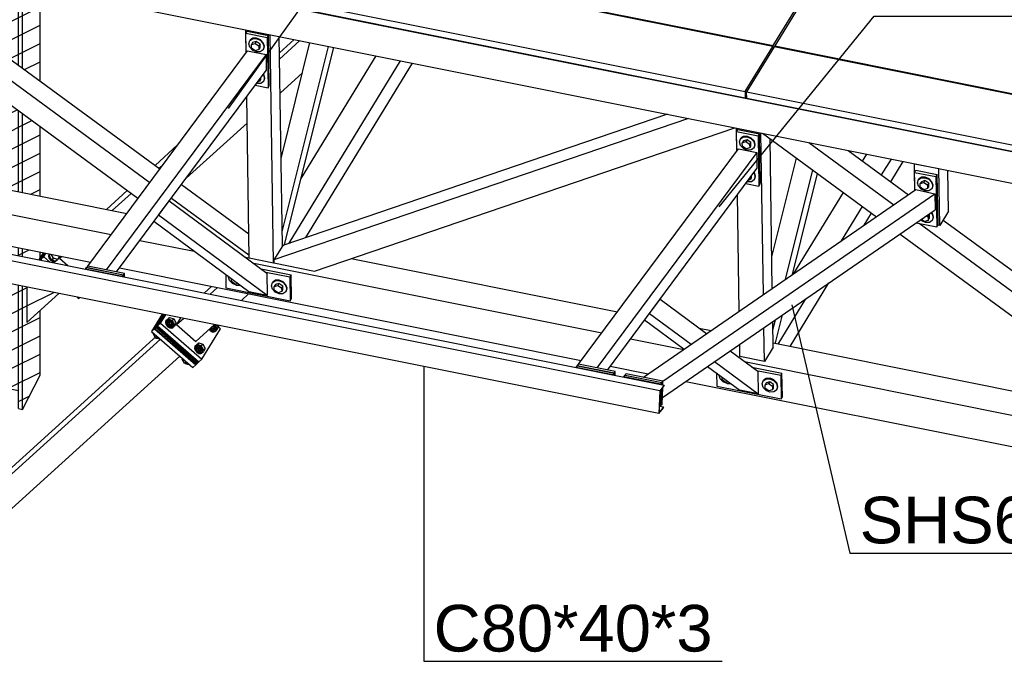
# Model space of a CAD drawing. Header units: millimetres. Extents: x 1838 to 190192, y -28 to 11710.
# Tile 44 of 80: x 59334 to 62358, y 543 to 2513. Entities that reach past the tile are written whole.
import ezdxf

# ---------------------------------------------------------------- set-up
doc = ezdxf.new("R2010")
doc.units = ezdxf.units.MM
doc.styles.add('Arial', font='ARIAL.TTF', dxfattribs={"height": 0.2})
pattern_1 = [(26.565, (59397.194, 2608.873), (-56.1266, 28.0633), [])]
pattern_2 = [(26.565, (59358.875, 1691.994), (-56.127, 28.063), [])]

# ---------------------------------------------------------------- blocks, each defined once
blk = doc.blocks.new('Part-19037 - 18971')
at = {"color": 7}
for p, q in [((60144.2, 2731.8), (60059.7, 2593.5)), ((61647, 2430.9), (60144.2, 2731.8)), ((60059.7, 2593.5), (61562.5, 2292.6)), ((60060, 2573.3), (60059.7, 2593.5)), ((61562.8, 2272.4), (60060, 2573.3)), ((61562.5, 2292.6), (61647, 2430.9)), ((61647, 2430.9), (61647.2, 2423.3)), ((61562.5, 2292.6), (61562.8, 2272.4)), ((61562.8, 2272.4), (61567, 2279.1))]:
    blk.add_line(p, q, dxfattribs=at)
blk = doc.blocks.new('Part-18973 - 18971')
at = {"color": 7}
for p, q in [((58920.1, 2801.5), (62770.6, 2030.5)), ((58921.6, 2704.1), (62944.1, 1898.7))]:
    blk.add_line(p, q, dxfattribs=at)
blk = doc.blocks.new('Part-20268 - 18971')
at = {"color": 7}
for p, q in [((62082.4, 2044.6), (62086.5, 2051.3)), ((62083.2, 1989.5), (62082.4, 2044.6)), ((62082.4, 2044.6), (62148.3, 2031.4)), ((62086.5, 2051.3), (62152.3, 2038.1)), ((62152.3, 2038.1), (62148.3, 2031.4)), ((62148.3, 2031.4), (62150.6, 1877.3)), ((62154.6, 1883.9), (62152.3, 2038.1)), ((62087.9, 1889.8), (62150.6, 1877.3)), ((62150.6, 1877.3), (62154.6, 1883.9))]:
    blk.add_line(p, q, dxfattribs=at)
blk = doc.blocks.new('Part-18975 - 18971')
h = blk.add_hatch()
h.set_pattern_fill('', color=96, scale=50, style=0, pattern_type=0)
h.set_pattern_definition(pattern_1)
h.paths.add_polyline_path([(59397.2, 2324.9), (59397.2, 2608.9), (59343.1, 2619.7), (59330.9, 2622.2), (59230.5, 2642.3), (59204.8, 2647.4), (59192.5, 2649.9), (59192.5, 2474.9), (59204.8, 2465.9), (59230.5, 2447.1), (59233.2, 2445.1), (59258.8, 2426.3), (59343.1, 2364.5)])
h = blk.add_hatch()
h.set_pattern_fill('', color=96, scale=50, style=0, pattern_type=0)
h.set_pattern_definition(pattern_1)
h.paths.add_polyline_path([(59397.2, 1971.4), (59397.2, 2185.1), (59356.6, 2214.9), (59343.1, 2224.8), (59330.9, 2233.7), (59230.5, 2307.3), (59204.8, 2326.2), (59192.5, 2335.1), (59192.5, 2012.4), (59204.8, 2009.9), (59230.5, 2004.8), (59356.6, 1979.5)])
h = blk.add_hatch()
h.set_pattern_fill('', color=96, scale=50, style=0, pattern_type=0)
h.set_pattern_definition(pattern_1)
h.paths.add_polyline_path([(59394, 1775.9), (59397.2, 1781.1), (59397.2, 1799.8), (59343.1, 1810.6), (59330.9, 1813.1), (59258.8, 1827.5), (59233.2, 1832.6), (59230.5, 1833.2), (59204.8, 1838.3), (59192.5, 1840.8), (59192.5, 1816.3), (59204.8, 1813.8), (59230.5, 1808.7), (59233.2, 1808.1), (59258.8, 1803), (59343.1, 1786.1)])
h = blk.add_hatch()
h.set_pattern_fill('', color=96, scale=50, style=0, pattern_type=0)
h.set_pattern_definition(pattern_1)
h.paths.add_polyline_path([(59343.1, 1316.7), (59397.2, 1422.3), (59397.2, 1620.6), (59356.6, 1583.9), (59356.6, 1690), (59358, 1692.2), (59356.6, 1692.5), (59258.8, 1712), (59253.5, 1713.1), (59230.5, 1717.7), (59204.8, 1722.9), (59192.5, 1725.3), (59192.5, 1666.9), (59204.8, 1647.5), (59230.5, 1606.7), (59310.2, 1480.4), (59310.2, 1379.2), (59330.9, 1374.9), (59330.9, 1319.3)])
h = blk.add_hatch()
h.set_pattern_fill('', color=96, scale=50, style=0, pattern_type=0)
h.set_pattern_definition(pattern_1)
h.paths.add_polyline_path([(59204.8, 1345.9), (59222.6, 1380.7), (59204.8, 1409), (59192.5, 1428.4), (59192.5, 1348.5)])
at = {"color": 96}
for p, q in [((59192.5, 2474.9), (59192.5, 2649.9)), ((59204.8, 2465.9), (59204.8, 2647.4)), ((59230.5, 2447.1), (59230.5, 2642.3)), ((59330.9, 2373.5), (59330.9, 2622.2)), ((59343.1, 2364.5), (59343.1, 2619.7)), ((59397.2, 2324.9), (59397.2, 2608.9)), ((59192.5, 2012.4), (59192.5, 2335.1)), ((59204.8, 2009.9), (59204.8, 2326.2)), ((59230.5, 2004.8), (59230.5, 2307.3)), ((59330.9, 1984.7), (59330.9, 2233.7)), ((59343.1, 1982.2), (59343.1, 2224.8)), ((59397.2, 1971.4), (59397.2, 2185.1)), ((59192.5, 1816.3), (59192.5, 1840.8)), ((59204.8, 1813.8), (59204.8, 1838.3)), ((59230.5, 1808.7), (59230.5, 1833.2)), ((59330.9, 1788.6), (59330.9, 1813.1)), ((59343.1, 1786.1), (59343.1, 1810.6)), ((59397.2, 1781.1), (59397.2, 1799.8)), ((59192.5, 1666.9), (59192.5, 1725.3)), ((59204.8, 1647.5), (59204.8, 1722.9)), ((59230.5, 1606.7), (59230.5, 1717.7)), ((59330.9, 1319.3), (59330.9, 1697.6)), ((59343.1, 1316.7), (59343.1, 1695.2)), ((59397.2, 1422.3), (59397.2, 1620.6)), ((59192.5, 1348.5), (59192.5, 1428.4)), ((59343.1, 1316.7), (59397.2, 1422.3)), ((59204.8, 1345.9), (59204.8, 1409)), ((59204.8, 1345.9), (59222.6, 1380.7)), ((59310.2, 1379.2), (59330.9, 1374.9)), ((59192.5, 1348.5), (59204.8, 1345.9)), ((59330.9, 1319.3), (59343.1, 1316.7))]:
    blk.add_line(p, q, dxfattribs=at)
blk = doc.blocks.new('Part-19042 - 18971')
at = {"color": 7}
for p, q in [((60198.8, 2025.8), (60428.9, 2402.3)), ((60161.7, 1826.9), (60504.2, 2387.2)), ((60213.1, 1844.4), (60540.4, 2380))]:
    blk.add_line(p, q, dxfattribs=at)
blk = doc.blocks.new('Part-19655 - 18971')
at = {"color": 7}
for p, q in [((60484, 3287.8), (60145.9, 2734.6)), ((61986.8, 2986.9), (60484, 3287.8)), ((61648.7, 2433.7), (61986.8, 2986.9)), ((61986.8, 2986.9), (61986.9, 2979.3)), ((60145.9, 2734.6), (61648.7, 2433.7)), ((60145.9, 2731.5), (60145.9, 2734.6)), ((61648.8, 2426.1), (61648.7, 2433.7))]:
    blk.add_line(p, q, dxfattribs=at)
blk = doc.blocks.new('Part-55532 - 18971')
at = {"color": 7}
for p, q in [((61300, 1373.5), (56500.7, 2334.4)), ((56514.1, 2352.6), (61313.5, 1391.6)), ((61297.7, 1303.8), (56498.4, 2264.7)), ((61313.5, 1391.6), (61300, 1373.5)), ((61313.4, 1389), (61313.5, 1391.6)), ((61300, 1373.5), (61297.7, 1303.8)), ((61298.8, 1307.8), (61300.9, 1372.2)), ((61300.9, 1372.2), (61313.4, 1389)), ((61297.7, 1303.8), (61311.2, 1321.9)), ((61311.3, 1324.6), (61298.8, 1307.8)), ((61299.4, 1326.9), (61311.3, 1324.6)), ((61311.2, 1321.9), (61311.3, 1324.6))]:
    blk.add_line(p, q, dxfattribs=at)
blk = doc.blocks.new('Part-19049 - 18971')
at = {"color": 7}
for p, q in [((61923, 2079.3), (61936, 2100.5)), ((61981.4, 2036.5), (62011.3, 2085.5)), ((62009.4, 2016), (62047.5, 2078.2)), ((61711.9, 1733.9), (61864, 1982.7)), ((61857.8, 1834.3), (61922.4, 1940)), ((61927.9, 1882.6), (61950.4, 1919.4)), ((61700.4, 1510.2), (61819.3, 1704.9)), ((61664.2, 1517.5), (61749.2, 1656.6))]:
    blk.add_line(p, q, dxfattribs=at)
blk = doc.blocks.new('Part-55543 - 18971')
at = {"color": 7}
for p, q in [((61193.4, 1421.7), (61196.8, 1426.2)), ((61193.4, 1420.9), (61193.4, 1421.7)), ((61193.4, 1421.7), (61306.4, 1399.1)), ((61309.7, 1403.6), (61196.8, 1426.2)), ((61306.2, 1393.1), (61306.4, 1399.1)), ((61306.4, 1399.1), (61309.7, 1403.6)), ((61309.4, 1392.4), (61309.7, 1403.6)), ((61304.1, 1329.4), (61305.7, 1378.7)), ((61307.5, 1333.9), (61309.1, 1383.2)), ((61307.5, 1333.9), (61304.1, 1329.4)), ((61304.1, 1329.4), (61303.8, 1329.5))]:
    blk.add_line(p, q, dxfattribs=at)
blk = doc.blocks.new('Part-20195 - 18971')
at = {"color": 7}
for p, q in [((59543.4, 1757), (60034.4, 2418.2)), ((60090.9, 2406.9), (59599.8, 1745.7)), ((60034.4, 2418.2), (60090.9, 2406.9)), ((60090.9, 2406.9), (60091.6, 2357.8)), ((59632.2, 1739.3), (60091.6, 2357.8)), ((59599.8, 1745.7), (59543.4, 1757))]:
    blk.add_line(p, q, dxfattribs=at)
blk = doc.blocks.new('Bolt-20212 - 18971')
at = {"color": 7}
for p, q in [((61544.8, 2138), (61547.8, 2147.5)), ((61547.8, 2147.5), (61556.3, 2153.2)), ((61547.8, 2147.5), (61548.9, 2149.1)), ((61557.4, 2154.8), (61548.9, 2149.1)), ((61556.3, 2153.2), (61568.1, 2153.6)), ((61569.1, 2155.2), (61557.4, 2154.8)), ((61568.1, 2153.6), (61579.9, 2148.5)), ((61580.9, 2150.1), (61569.1, 2155.2)), ((61579.9, 2148.5), (61588.6, 2139.3)), ((61589.6, 2141), (61580.9, 2150.1)), ((61548.1, 2127.2), (61544.8, 2138)), ((61556.9, 2118.1), (61548.1, 2127.2)), ((61557, 2141.1), (61553.6, 2135.6)), ((61553.6, 2135.6), (61564.8, 2139)), ((61553.8, 2124.4), (61553.6, 2135.6)), ((61565.2, 2116.5), (61553.8, 2124.4)), ((61568.7, 2113), (61556.9, 2118.1)), ((61568.2, 2144.5), (61557, 2141.1)), ((61568.2, 2144.5), (61564.8, 2139)), ((61564.8, 2139), (61576.2, 2131.1)), ((61576.4, 2119.8), (61565.2, 2116.5)), ((61579.6, 2136.6), (61568.2, 2144.5)), ((61579.6, 2136.6), (61576.2, 2131.1)), ((61576.2, 2131.1), (61576.4, 2119.8)), ((61576.4, 2119.8), (61579.7, 2125.4)), ((61579.7, 2125.4), (61579.6, 2136.6)), ((61588.9, 2119), (61580.4, 2113.3)), ((61588.6, 2139.3), (61591.9, 2128.6)), ((61591.9, 2128.6), (61588.9, 2119)), ((61588.9, 2119), (61589.9, 2120.7)), ((61592.9, 2130.2), (61589.6, 2141)), ((61589.9, 2120.7), (61592.9, 2130.2)), ((61580.4, 2113.3), (61568.7, 2113)), ((61577.8, 2022.5), (61577.7, 2027.8)), ((61581.2, 2028), (61577.8, 2022.5)), ((61581.1, 2032.4), (61581.2, 2028)), ((61589, 2043), (61590, 2042)), ((61590, 2042), (61593.3, 2031.2)), ((61591, 2043.6), (61590.1, 2044.6)), ((61593.3, 2031.2), (61590.3, 2021.7)), ((61594.3, 2032.8), (61591, 2043.6)), ((61591.3, 2023.3), (61594.3, 2032.8)), ((61569, 2016.1), (61570.1, 2015.6)), ((61581.8, 2016), (61570.1, 2015.6)), ((61572.6, 2020.9), (61577.8, 2022.5)), ((61590.3, 2021.7), (61581.8, 2016)), ((61590.3, 2021.7), (61591.3, 2023.3))]:
    blk.add_line(p, q, dxfattribs=at)
blk = doc.blocks.new('Part-19104 - 18971')
at = {"color": 7}
for p, q in [((60029.6, 2411.7), (60028.6, 2482.5)), ((60114.2, 1765.7), (60103.9, 2467.4)), ((60141.1, 1818.7), (60131.7, 2461.8)), ((60038.9, 1780.8), (60031.6, 2277.1)), ((60114.2, 1765.7), (60038.9, 1780.8)), ((60115.1, 1767.2), (60114.2, 1765.7))]:
    blk.add_line(p, q, dxfattribs=at)
blk = doc.blocks.new('Part-19105 - 18971')
at = {"color": 7}
for p, q in [((61536.7, 2110), (61535.7, 2180.7)), ((61618.3, 1669.4), (61611, 2165.6)), ((61645.7, 1688.3), (61638.9, 2147.7)), ((61544, 1618.2), (61538.7, 1975.3)), ((61648.4, 1508.2), (61647.2, 1586.4)), ((61621.3, 1464), (61619.8, 1567.5)), ((61546, 1479.1), (61545.5, 1516.3)), ((61648.4, 1508.2), (61621.3, 1464)), ((61621.3, 1464), (61546, 1479.1))]:
    blk.add_line(p, q, dxfattribs=at)
blk = doc.blocks.new('Bolt-19252 - 18971')
at = {"color": 7}
for p, q in [((59424, 1792.4), (59423, 1787)), ((59423, 1787), (59425.2, 1780.4)), ((59424, 1792.4), (59425.8, 1794.1)), ((59424.8, 1789.2), (59427.5, 1793.7)), ((59424.8, 1789.2), (59429.3, 1793.4)), ((59432.2, 1776.1), (59424.8, 1789.2)), ((59425.5, 1790.4), (59426.2, 1794)), ((59427.5, 1782.4), (59425.8, 1787.4)), ((59438, 1781.3), (59431.4, 1793)), ((59455.9, 1785.5), (59450.7, 1776.8)), ((59454.3, 1788.4), (59455.9, 1785.5)), ((59425.2, 1780.4), (59430.1, 1774.4)), ((59431.2, 1778), (59427.5, 1782.4)), ((59430.1, 1774.4), (59436.4, 1770.6)), ((59432.2, 1776.1), (59438, 1781.3)), ((59432.2, 1776.1), (59444.9, 1771.6)), ((59438.7, 1772.7), (59434, 1775.5)), ((59436.4, 1770.6), (59442.3, 1770.1)), ((59450.7, 1776.8), (59438, 1781.3)), ((59443.1, 1772.3), (59438.7, 1772.7)), ((59442.3, 1770.1), (59444.7, 1771.7)), ((59444.9, 1771.6), (59450.7, 1776.8)), ((59446.1, 1772.7), (59446.4, 1772.9)), ((59446.4, 1772.9), (59448.7, 1775)), ((59448.7, 1775), (59448.4, 1774.8)), ((59448.7, 1775.1), (59448.7, 1775))]:
    blk.add_line(p, q, dxfattribs=at)
blk = doc.blocks.new('Part-19123 - 18971')
at = {"color": 7}
for p, q in [((61644.3, 1785.2), (61719.8, 2088.4)), ((61686.4, 1716.3), (61770, 2051.7)), ((61707.6, 1730.9), (61784.8, 2040.8)), ((61655.3, 1521.1), (61676.6, 1606.6)), ((61647.6, 1560.6), (61655.4, 1592)), ((61654.3, 1519.5), (61655.3, 1521.1))]:
    blk.add_line(p, q, dxfattribs=at)
blk = doc.blocks.new('Part-19139 - 18971')
at = {"color": 7}
for p, q in [((60137.2, 2086.9), (60225.9, 2442.9)), ((60140.5, 1862.4), (60282.4, 2431.6)), ((60148.2, 1822.9), (60299.1, 2428.3)), ((60147.8, 1822.1), (60148.2, 1822.9))]:
    blk.add_line(p, q, dxfattribs=at)
blk = doc.blocks.new('Part-19783 - 18971')
at = {"color": 7}
for p, q in [((59778, 1608.1), (59754.9, 1570.3)), ((59757.8, 1572.9), (59779.1, 1607.8)), ((59754.9, 1570.3), (59757.8, 1572.9)), ((59757.8, 1572.9), (59884.6, 1462.3)), ((59754.9, 1570.3), (59881.7, 1459.7)), ((59884.6, 1462.3), (59881.7, 1459.7))]:
    blk.add_line(p, q, dxfattribs=at)
blk = doc.blocks.new('Part-55538 - 18971')
at = {"color": 7}
for p, q in [((61047.1, 1450.7), (61050.5, 1455.3)), ((61163.4, 1432.7), (61050.5, 1455.3)), ((61047.1, 1450.2), (61047.1, 1450.7)), ((61047.1, 1450.7), (61160, 1428.1)), ((61159.8, 1422.4), (61160, 1428.1)), ((61160, 1428.1), (61163.4, 1432.7)), ((61163, 1421.7), (61163.4, 1432.7))]:
    blk.add_line(p, q, dxfattribs=at)
blk = doc.blocks.new('Part-19245 - 18971')
h = blk.add_hatch()
h.set_pattern_fill('', color=96, scale=50, style=0, pattern_type=0)
h.set_pattern_definition(pattern_2)
h.paths.add_polyline_path([(59356.6, 1690), (59358.9, 1692), (59358, 1692.2)])
h = blk.add_hatch()
h.set_pattern_fill('', color=96, scale=50, style=0, pattern_type=0)
h.set_pattern_definition(pattern_2)
h.paths.add_polyline_path([(59356.6, 1583.9), (59454.8, 1672.8), (59358.9, 1692), (59356.6, 1690)])
at = {"color": 96}
for p, q in [((59358, 1692.2), (59356.6, 1690)), ((59356.6, 1690), (59358.9, 1692)), ((59356.6, 1690), (59356.6, 1583.9)), ((59356.6, 1583.9), (59454.8, 1672.8))]:
    blk.add_line(p, q, dxfattribs=at)
blk = doc.blocks.new('Part-19246 - 18971')
at = {"color": 7}
for p, q in [((60132.4, 2412.1), (60177.3, 2452.7)), ((60132.7, 2392.6), (60195.1, 2449.1)), ((60134.2, 2287.9), (60202.7, 2349.9)), ((59845.5, 2026.4), (60032.8, 2196.1)), ((59750.3, 2066.1), (59819.5, 2128.8)), ((59762.4, 2057.3), (59774.6, 2068.4)), ((59600.6, 1930.6), (59665, 1988.9)), ((59618.5, 1927.1), (59677, 1980)), ((59460.7, 1787.1), (59456.9, 1780.7)), ((59456.9, 1780.7), (59463.3, 1786.6)), ((59456.9, 1780.7), (59482.7, 1758.2))]:
    blk.add_line(p, q, dxfattribs=at)
blk = doc.blocks.new('Part-19250 - 18971')
at = {"color": 7}
for p, q in [((59411.2, 1797), (59398.9, 1776.8)), ((59398.9, 1776.8), (59408.1, 1785.1)), ((59408.1, 1785.1), (59414.9, 1796.2)), ((59408.1, 1785.1), (59425.9, 1769.5)), ((59398.9, 1776.8), (59401.6, 1774.4))]:
    blk.add_line(p, q, dxfattribs=at)
blk = doc.blocks.new('Part-19251 - 18971')
at = {"color": 7}
for p, q in [((59394, 1775.9), (59407.4, 1797.8)), ((59398.3, 1776.3), (59411, 1797)), ((59397.2, 1775.3), (59398.3, 1776.3)), ((59398.3, 1776.3), (59400.1, 1774.7)), ((59511.1, 1661.5), (59515.9, 1657.3)), ((59515.9, 1657.3), (59518.9, 1660))]:
    blk.add_line(p, q, dxfattribs=at)
blk = doc.blocks.new('Part-19698 - 18971')
at = {"color": 7}
for p, q in [((59901.6, 1674.3), (59923.7, 1694.4)), ((59919.4, 1670.7), (59941.6, 1690.8)), ((60015.4, 1651.5), (60037.6, 1671.6)), ((59828.6, 1597.9), (59815.8, 1576.9)), ((59815.8, 1576.9), (59837.2, 1596.2)), ((59815.8, 1576.9), (59875.4, 1524.8)), ((59875.4, 1524.8), (59933.1, 1577))]:
    blk.add_line(p, q, dxfattribs=at)
blk = doc.blocks.new('Part-19696 - 18971')
at = {"color": 7}
for p, q in [((58760.4, 641.2), (59755.6, 1542.2)), ((58733.4, 596.9), (59766.7, 1532.5)), ((58793, 544.8), (59826.4, 1480.4)), ((58760.4, 641.2), (58733.4, 596.9)), ((58733.4, 596.9), (58793, 544.8))]:
    blk.add_line(p, q, dxfattribs=at)
blk = doc.blocks.new('Bolt-20240 - 18971')
at = {"color": 7}
for p, q in [((61482.8, 1421.2), (61483.1, 1422.2)), ((61486.1, 1410.4), (61482.8, 1421.2)), ((61494.8, 1401.3), (61486.1, 1410.4)), ((61491.7, 1407.6), (61491.6, 1415.9)), ((61503.1, 1399.7), (61491.7, 1407.6)), ((61506.6, 1396.2), (61494.8, 1401.3)), ((61503.1, 1399.7), (61510.6, 1402)), ((61506.6, 1396.2), (61517.9, 1396.6)), ((61614.6, 1394.8), (61617.6, 1404.3)), ((61617.9, 1384), (61614.6, 1394.8)), ((61617.6, 1404.3), (61626.1, 1410)), ((61617.6, 1404.3), (61618.6, 1406)), ((61627.1, 1411.7), (61618.6, 1406)), ((61626.7, 1398), (61623.3, 1392.5)), ((61623.3, 1392.5), (61634.5, 1395.8)), ((61623.5, 1381.2), (61623.3, 1392.5)), ((61626.1, 1410), (61637.8, 1410.4)), ((61637.9, 1401.4), (61626.7, 1398)), ((61638.8, 1412.1), (61627.1, 1411.7)), ((61637.9, 1401.4), (61634.5, 1395.8)), ((61634.5, 1395.8), (61645.9, 1387.9)), ((61637.8, 1410.4), (61649.6, 1405.3)), ((61649.3, 1393.5), (61637.9, 1401.4)), ((61650.6, 1407), (61638.8, 1412.1)), ((61649.3, 1393.5), (61645.9, 1387.9)), ((61649.5, 1382.2), (61649.3, 1393.5)), ((61649.6, 1405.3), (61658.3, 1396.2)), ((61659.3, 1397.8), (61650.6, 1407)), ((61658.3, 1396.2), (61661.6, 1385.4)), ((61662.6, 1387.1), (61659.3, 1397.8)), ((61626.6, 1374.9), (61617.9, 1384)), ((61634.9, 1373.3), (61623.5, 1381.2)), ((61638.4, 1369.8), (61626.6, 1374.9)), ((61646.1, 1376.7), (61634.9, 1373.3)), ((61650.1, 1370.2), (61638.4, 1369.8)), ((61645.9, 1387.9), (61646.1, 1376.7)), ((61646.1, 1376.7), (61649.5, 1382.2)), ((61658.6, 1375.9), (61650.1, 1370.2)), ((61661.6, 1385.4), (61658.6, 1375.9)), ((61658.6, 1375.9), (61659.6, 1377.5)), ((61659.6, 1377.5), (61662.6, 1387.1))]:
    blk.add_line(p, q, dxfattribs=at)
blk = doc.blocks.new('Part-19312 - 18971')
at = {"color": 7}
for p, q in [((58697.1, 2111.6), (59663, 1918.2)), ((58656.5, 2045.2), (59614.9, 1853.3)), ((58656.5, 1948.1), (59552.1, 1768.8)), ((59703.7, 1835.5), (59870, 1802.2)), ((60141.1, 1822.4), (60145.9, 1821.5)), ((60053.1, 1765.5), (61122, 1551.5)), ((60352.8, 1780), (61170.1, 1616.4)), ((59640.9, 1751), (61059.2, 1467)), ((61421.6, 1566), (61457.7, 1558.8)), ((61210.7, 1533.8), (61373.9, 1501.1)), ((61648.2, 1520.7), (62812.7, 1287.5)), ((61560.2, 1463.8), (63061.3, 1163.2)), ((61148, 1449.2), (61264.6, 1425.9)), ((61380.4, 1402.7), (63108.1, 1056.8))]:
    blk.add_line(p, q, dxfattribs=at)
blk = doc.blocks.new('Part-20207 - 18971')
at = {"color": 7}
for p, q in [((60028.9, 2471.7), (60033, 2478.3)), ((60029.8, 2412), (60028.9, 2471.7)), ((60028.9, 2471.7), (60094.8, 2458.5)), ((60033, 2478.3), (60098.9, 2465.1)), ((60098.9, 2465.1), (60094.8, 2458.5)), ((60094.8, 2458.5), (60097.1, 2304.3)), ((60101.1, 2310.9), (60098.9, 2465.1)), ((60057.7, 2312.2), (60097.1, 2304.3)), ((60097.1, 2304.3), (60101.1, 2310.9))]:
    blk.add_line(p, q, dxfattribs=at)
blk = doc.blocks.new('Part-20201 - 18971')
at = {"color": 7}
for p, q in [((61268.2, 1611.1), (61300.9, 1655.1)), ((61300.9, 1655.1), (61444.1, 1549.5)), ((61268.2, 1611.1), (61396.4, 1516.6)), ((61253.7, 1591.5), (61375.1, 1501.9)), ((61516.3, 1496.2), (61600.9, 1433.7)), ((61468.5, 1463.3), (61602, 1364.9)), ((61447.2, 1448.7), (61545.5, 1376.2)), ((61600.9, 1433.7), (61602, 1364.9)), ((61602, 1364.9), (61545.5, 1376.2))]:
    blk.add_line(p, q, dxfattribs=at)
blk = doc.blocks.new('Part-55551 - 18971')
at = {"color": 7}
for p, q in [((59540, 1752.5), (59543.4, 1757)), ((59656.3, 1734.4), (59543.4, 1757)), ((59540, 1751.9), (59540, 1752.5)), ((59540, 1752.5), (59652.9, 1729.9)), ((59652.7, 1724.1), (59652.9, 1729.9)), ((59652.9, 1729.9), (59656.3, 1734.4)), ((59655.9, 1723.5), (59656.3, 1734.4))]:
    blk.add_line(p, q, dxfattribs=at)
blk = doc.blocks.new('Part-19542 - 18971')
at = {"color": 7}
for p, q in [((61388.7, 2210.1), (60115, 1775.9)), ((61324, 2223.1), (60142.1, 1820.2)), ((60239.6, 1741.4), (61530.8, 2181.7)), ((60142.1, 1820.2), (60115, 1775.9)), ((60115, 1775.9), (60115.1, 1766.4)), ((60115.1, 1766.4), (60239.6, 1741.4))]:
    blk.add_line(p, q, dxfattribs=at)
blk = doc.blocks.new('Part-19543 - 18971')
at = {"color": 7}
for p, q in [((61615.8, 2164.7), (61965.4, 1908.4)), ((61757.9, 2136.2), (62018.7, 1945.1)), ((61878.2, 2112.1), (62063.8, 1976.1)), ((62096.5, 1888.1), (63052, 1187.8)), ((62170.2, 1898.1), (63052, 1251.9)), ((62037.9, 1855.3), (62927.7, 1203.2)), ((62927.7, 1203.2), (63052.2, 1178.3)), ((63052, 1187.8), (63052.9, 1189.3)), ((63052, 1187.8), (63052.2, 1178.3)), ((63052.2, 1178.3), (63053.1, 1179.8))]:
    blk.add_line(p, q, dxfattribs=at)
blk = doc.blocks.new('Part-20265 - 18971')
at = {"color": 7}
for p, q in [((62083.1, 1989.4), (62081.9, 2071.3)), ((62081.9, 2071.3), (62157.1, 2056.3)), ((62159.7, 1881), (62157.1, 2056.3)), ((62186.8, 1925.2), (62184.9, 2050.7)), ((62186.8, 1925.2), (62159.7, 1881)), ((62159.7, 1881), (62153.6, 1882.2))]:
    blk.add_line(p, q, dxfattribs=at)
blk = doc.blocks.new('Part-19545 - 18971')
at = {"color": 7}
for p, q in [((58943.9, 2657.1), (59765, 2055.4)), ((58916.2, 2613.3), (59734.1, 2013.9)), ((58877.2, 2566.2), (59697.7, 1964.9)), ((59831, 2007), (60037.8, 1855.4)), ((59800.2, 1965.5), (60037.8, 1791.3)), ((60037.8, 1791.3), (60038.8, 1792.8)), ((60037.8, 1791.3), (60038, 1781.8)), ((60028.5, 1783.7), (60038, 1781.8)), ((60038, 1781.8), (60038.9, 1783.3))]:
    blk.add_line(p, q, dxfattribs=at)
blk = doc.blocks.new('Part-20239 - 18971')
at = {"color": 7}
for p, q in [((61474.4, 1428.7), (61475, 1388.2)), ((61583.2, 1446.8), (61675.5, 1428.3)), ((61597.1, 1436.6), (61671.5, 1421.7)), ((61675.5, 1428.3), (61671.5, 1421.7)), ((61671.5, 1421.7), (61672.6, 1348.7)), ((61676.6, 1355.3), (61675.5, 1428.3)), ((61475, 1388.2), (61672.6, 1348.7)), ((61672.6, 1348.7), (61676.6, 1355.3))]:
    blk.add_line(p, q, dxfattribs=at)
blk = doc.blocks.new('Part-19758 - 18971')
at = {"color": 7}
for p, q in [((59775.7, 1608.5), (59749.2, 1565.1)), ((59752.1, 1567.7), (59776.8, 1608.3)), ((59749.2, 1565.1), (59752.1, 1567.7)), ((59749.2, 1565.1), (59876, 1454.5)), ((59752.1, 1567.7), (59878.8, 1457.1)), ((59878.8, 1457.1), (59876, 1454.5))]:
    blk.add_line(p, q, dxfattribs=at)
blk = doc.blocks.new('Part-19665 - 18971')
at = {"color": 7}
for p, q in [((61651.3, 2430.1), (61566.8, 2291.8)), ((63154.1, 2129.2), (61651.3, 2430.1)), ((61566.8, 2291.8), (62770.3, 2050.8)), ((61567.1, 2271.5), (61566.8, 2291.8)), ((62770.6, 2030.5), (61567.1, 2271.5)), ((63041.9, 1945.6), (63154.1, 2129.2)), ((63154.1, 2129.2), (63154.3, 2121)), ((62770.3, 2050.8), (63041.9, 1945.6)), ((62770.3, 2050.8), (62770.6, 2030.5)), ((63042.2, 1925.3), (62770.6, 2030.5)), ((63041.9, 1945.6), (63042.2, 1925.3)), ((63042.2, 1925.3), (63046.2, 1931.8))]:
    blk.add_line(p, q, dxfattribs=at)
blk = doc.blocks.new('Part-19667 - 18971')
at = {"color": 7}
for p, q in [((61991.1, 2986), (61653, 2432.8)), ((63493.9, 2685.1), (61991.1, 2986)), ((63155.8, 2131.9), (63493.9, 2685.1)), ((63493.9, 2685.1), (63494, 2677.5)), ((61653, 2432.8), (63155.8, 2131.9)), ((61653, 2429.7), (61653, 2432.8)), ((63155.9, 2123.7), (63155.8, 2131.9))]:
    blk.add_line(p, q, dxfattribs=at)
blk = doc.blocks.new('Part-19704 - 18971')
at = {"color": 7}
for p, q in [((59779.1, 1607.8), (59757.8, 1572.9)), ((59767, 1581.3), (59782.8, 1607.1)), ((59757.8, 1572.9), (59767, 1581.3)), ((59757.8, 1572.9), (59884.6, 1462.3)), ((59767, 1581.3), (59893.8, 1470.6)), ((59938.2, 1576), (59951.2, 1564.6)), ((59893.8, 1470.6), (59951.2, 1564.6)), ((59893.8, 1470.6), (59884.6, 1462.3))]:
    blk.add_line(p, q, dxfattribs=at)
blk = doc.blocks.new('Part-19705 - 18971')
at = {"color": 7}
for p, q in [((59771.8, 1609.3), (59739.4, 1556.3)), ((59748.6, 1564.6), (59775.5, 1608.6)), ((59739.4, 1556.3), (59748.6, 1564.6)), ((59739.4, 1556.3), (59866.2, 1445.6)), ((59748.6, 1564.6), (59875.4, 1454)), ((59875.4, 1454), (59866.2, 1445.6)), ((59875.4, 1454), (59875.8, 1454.6))]:
    blk.add_line(p, q, dxfattribs=at)
blk = doc.blocks.new('Bolt-19706 - 18971')
at = {"color": 7}
for p, q in [((59782.9, 1588.6), (59781.9, 1583.1)), ((59781.9, 1583.1), (59784.1, 1576.5)), ((59786.9, 1591.4), (59782.9, 1588.6)), ((59782.9, 1588.6), (59785.2, 1590.7)), ((59783.7, 1585.4), (59788.9, 1594)), ((59783.7, 1585.4), (59789.4, 1590.6)), ((59791.1, 1572.3), (59783.7, 1585.4)), ((59784.1, 1576.5), (59789, 1570.5)), ((59784.2, 1585.2), (59785.2, 1590.7)), ((59786.4, 1578.6), (59784.2, 1585.2)), ((59785.2, 1590.7), (59789.2, 1593.5)), ((59786.3, 1583.1), (59787, 1585)), ((59786.5, 1580.7), (59786.3, 1583.1)), ((59791.3, 1572.6), (59786.4, 1578.6)), ((59787.3, 1578.2), (59786.5, 1580.7)), ((59792.9, 1590.9), (59786.9, 1591.4)), ((59787, 1585), (59788.3, 1586.3)), ((59788.8, 1575.7), (59787.3, 1578.2)), ((59788.1, 1584), (59790.4, 1586.1)), ((59788.3, 1586.3), (59790.2, 1586.9)), ((59790.9, 1573.6), (59788.8, 1575.7)), ((59788.9, 1594), (59794.7, 1599.2)), ((59801.6, 1589.5), (59788.9, 1594)), ((59789.2, 1593.5), (59795.2, 1593)), ((59789.4, 1590.6), (59794.7, 1599.2)), ((59796.8, 1577.5), (59789.4, 1590.6)), ((59789.9, 1583.2), (59790.4, 1586.1)), ((59791.1, 1579.7), (59789.9, 1583.2)), ((59790.2, 1586.9), (59792.5, 1586.7)), ((59790.4, 1586.1), (59792.6, 1587.6)), ((59793.2, 1571.9), (59790.9, 1573.6)), ((59793.7, 1576.5), (59791.1, 1579.7)), ((59791.1, 1572.3), (59796.8, 1577.5)), ((59797.6, 1568.8), (59791.3, 1572.6)), ((59792.5, 1586.7), (59794.9, 1585.7)), ((59792.6, 1587.6), (59795.7, 1587.3)), ((59799.2, 1587.1), (59792.9, 1590.9)), ((59797, 1574.5), (59793.7, 1576.5)), ((59794.7, 1599.2), (59807.4, 1594.7)), ((59794.9, 1585.7), (59797.3, 1584.1)), ((59795.2, 1593), (59801.4, 1589.2)), ((59795.7, 1587.3), (59799.1, 1585.3)), ((59809.5, 1573), (59796.8, 1577.5)), ((59800.2, 1574.2), (59797, 1574.5)), ((59797.3, 1584.1), (59799.3, 1581.9)), ((59799.1, 1585.3), (59801.7, 1582.1)), ((59804.1, 1581.1), (59799.2, 1587.1)), ((59799.3, 1581.9), (59800.8, 1579.4)), ((59801.2, 1572.6), (59799.8, 1571.3)), ((59800, 1573.6), (59802.3, 1575.7)), ((59802.3, 1575.7), (59800.2, 1574.2)), ((59800.8, 1579.4), (59801.7, 1576.9)), ((59801.8, 1574.6), (59801.2, 1572.6)), ((59801.4, 1589.2), (59806.4, 1583.2)), ((59801.6, 1589.5), (59807.4, 1594.7)), ((59809.1, 1576.4), (59801.6, 1589.5)), ((59801.7, 1582.1), (59802.9, 1578.6)), ((59801.7, 1576.9), (59801.8, 1574.6)), ((59802.9, 1578.6), (59802.3, 1575.7)), ((59803.8, 1567.8), (59809.1, 1576.4)), ((59803.8, 1567.8), (59809.5, 1573)), ((59806.3, 1574.5), (59804.1, 1581.1)), ((59805.3, 1569), (59806.3, 1574.5)), ((59806.4, 1583.2), (59808.6, 1576.6)), ((59807.4, 1594.7), (59814.8, 1581.6)), ((59808.6, 1576.6), (59807.6, 1571.1)), ((59809.1, 1576.4), (59814.8, 1581.6)), ((59814.8, 1581.6), (59809.5, 1573)), ((59929.2, 1573.5), (59931.8, 1570.4)), ((59934.1, 1569.4), (59930.1, 1574.3)), ((59932.4, 1576.4), (59936.4, 1571.5)), ((59932.5, 1576.4), (59939.1, 1564.7)), ((59941.8, 1575.3), (59944.9, 1569.9)), ((59744.1, 1549.5), (59745.2, 1551.3)), ((59744.1, 1549.5), (59745.6, 1550.9)), ((59751.5, 1536.4), (59744.1, 1549.5)), ((59747.3, 1547.1), (59746.8, 1544.2)), ((59746.8, 1544.2), (59748, 1540.7)), ((59747.3, 1547.1), (59748.6, 1548.3)), ((59748.8, 1548.1), (59747.3, 1547.1)), ((59789, 1570.5), (59795.3, 1566.7)), ((59791.1, 1572.3), (59803.8, 1567.8)), ((59795.6, 1570.9), (59793.2, 1571.9)), ((59795.3, 1566.7), (59801.2, 1566.2)), ((59797.9, 1570.7), (59795.6, 1570.9)), ((59803.5, 1568.3), (59797.6, 1568.8)), ((59799.8, 1571.3), (59797.9, 1570.7)), ((59801.2, 1566.2), (59805.3, 1569)), ((59807.6, 1571.1), (59803.5, 1568.3)), ((59805.3, 1569), (59807.6, 1571.1)), ((59916.5, 1561.9), (59919.1, 1558.8)), ((59918.9, 1564), (59918.8, 1564.1)), ((59921.4, 1560.9), (59918.8, 1564)), ((59920.9, 1561.8), (59918.9, 1564)), ((59921.2, 1560.5), (59919, 1564.3)), ((59919.1, 1558.8), (59925.3, 1555)), ((59923.3, 1560.2), (59920.9, 1561.8)), ((59921.2, 1560.5), (59926.9, 1565.7)), ((59921.2, 1560.5), (59933.9, 1556.1)), ((59927.6, 1557.1), (59921.4, 1560.9)), ((59923.7, 1564.7), (59921.9, 1566.9)), ((59925.7, 1559.2), (59923.3, 1560.2)), ((59927.1, 1562.7), (59923.7, 1564.7)), ((59926.9, 1565.7), (59924.8, 1569.5)), ((59925.3, 1555), (59931.3, 1554.5)), ((59928, 1559), (59925.7, 1559.2)), ((59939.6, 1561.2), (59926.9, 1565.7)), ((59930.2, 1562.4), (59927.1, 1562.7)), ((59927.6, 1572), (59929.4, 1570.2)), ((59933.6, 1556.5), (59927.6, 1557.1)), ((59929.9, 1559.6), (59928, 1559)), ((59929.4, 1570.2), (59930.9, 1567.7)), ((59931.2, 1560.9), (59929.9, 1559.6)), ((59930.1, 1561.9), (59932.4, 1563.9)), ((59932.4, 1563.9), (59930.2, 1562.4)), ((59930.9, 1567.7), (59931.8, 1565.2)), ((59931.9, 1562.8), (59931.2, 1560.9)), ((59931.3, 1554.5), (59935.3, 1557.3)), ((59931.8, 1570.4), (59932.9, 1566.9)), ((59931.8, 1565.2), (59931.9, 1562.8)), ((59932.9, 1566.9), (59932.4, 1563.9)), ((59937.6, 1559.4), (59933.6, 1556.5)), ((59939.1, 1564.7), (59933.9, 1556.1)), ((59933.9, 1556.1), (59939.6, 1561.2)), ((59936.4, 1562.8), (59934.1, 1569.4)), ((59935.3, 1557.3), (59936.4, 1562.8)), ((59935.3, 1557.3), (59937.6, 1559.4)), ((59936.4, 1571.5), (59938.7, 1564.8)), ((59938.7, 1564.8), (59937.6, 1559.4)), ((59939.1, 1564.7), (59944.9, 1569.9)), ((59944.9, 1569.9), (59939.6, 1561.2)), ((59748, 1540.7), (59750.6, 1537.5)), ((59750.6, 1537.5), (59754, 1535.5)), ((59751.5, 1536.4), (59756.8, 1541.2)), ((59764.2, 1531.9), (59751.5, 1536.4)), ((59754, 1535.5), (59757.1, 1535.2)), ((59757.1, 1535.2), (59759.3, 1536.7)), ((59759.3, 1536.7), (59759.7, 1538.7)), ((59759.3, 1536.7), (59760.6, 1537.9)), ((59765.3, 1533.7), (59764.2, 1531.9)), ((59764.2, 1531.9), (59765.7, 1533.3)), ((59876.4, 1513.3), (59872.4, 1510.5)), ((59872.4, 1510.5), (59874.7, 1512.5)), ((59873.2, 1507.2), (59878.4, 1515.9)), ((59873.2, 1507.2), (59878.9, 1512.4)), ((59873.6, 1507.1), (59874.7, 1512.5)), ((59874.7, 1512.5), (59878.7, 1515.4)), ((59882.4, 1512.8), (59876.4, 1513.3)), ((59878.4, 1515.9), (59884.2, 1521.1)), ((59891.1, 1511.4), (59878.4, 1515.9)), ((59878.7, 1515.4), (59884.7, 1514.8)), ((59878.9, 1512.4), (59884.2, 1521.1)), ((59886.3, 1499.3), (59878.9, 1512.4)), ((59888.6, 1509), (59882.4, 1512.8)), ((59884.2, 1521.1), (59896.9, 1516.6)), ((59884.7, 1514.8), (59890.9, 1511.1)), ((59891.1, 1511.4), (59896.9, 1516.6)), ((59896.9, 1516.6), (59904.3, 1503.5)), ((59872.4, 1510.5), (59871.3, 1505)), ((59871.3, 1505), (59873.6, 1498.4)), ((59880.6, 1494.1), (59873.2, 1507.2)), ((59875.9, 1500.5), (59873.6, 1507.1)), ((59873.6, 1498.4), (59878.5, 1492.4)), ((59875.8, 1504.9), (59876.5, 1506.9)), ((59875.9, 1502.6), (59875.8, 1504.9)), ((59876.8, 1500.1), (59875.9, 1502.6)), ((59880.8, 1494.5), (59875.9, 1500.5)), ((59876.5, 1506.9), (59877.8, 1508.2)), ((59878.3, 1497.6), (59876.8, 1500.1)), ((59877.6, 1505.9), (59879.9, 1508)), ((59877.8, 1508.2), (59879.7, 1508.8)), ((59880.4, 1495.4), (59878.3, 1497.6)), ((59878.5, 1492.4), (59884.8, 1488.6)), ((59879.3, 1505.1), (59879.9, 1508)), ((59880.5, 1501.5), (59879.3, 1505.1)), ((59879.7, 1508.8), (59882, 1508.6)), ((59879.9, 1508), (59882, 1509.5)), ((59882.7, 1493.8), (59880.4, 1495.4)), ((59883.2, 1498.3), (59880.5, 1501.5)), ((59880.6, 1494.1), (59886.3, 1499.3)), ((59880.6, 1494.1), (59893.3, 1489.7)), ((59887.1, 1490.7), (59880.8, 1494.5)), ((59882, 1509.5), (59885.2, 1509.2)), ((59882, 1508.6), (59884.4, 1507.6)), ((59885.1, 1492.8), (59882.7, 1493.8)), ((59886.5, 1496.3), (59883.2, 1498.3)), ((59884.4, 1507.6), (59886.8, 1505.9)), ((59884.8, 1488.6), (59890.7, 1488.1)), ((59887.4, 1492.6), (59885.1, 1492.8)), ((59885.2, 1509.2), (59888.6, 1507.2)), ((59899, 1494.9), (59886.3, 1499.3)), ((59889.7, 1496), (59886.5, 1496.3)), ((59886.8, 1505.9), (59888.8, 1503.8)), ((59893, 1490.2), (59887.1, 1490.7)), ((59889.3, 1493.2), (59887.4, 1492.6)), ((59893.5, 1503), (59888.6, 1509)), ((59888.6, 1507.2), (59891.2, 1504)), ((59888.8, 1503.8), (59890.3, 1501.3)), ((59890.6, 1494.5), (59889.3, 1493.2)), ((59889.5, 1495.5), (59891.8, 1497.6)), ((59891.8, 1497.6), (59889.7, 1496)), ((59890.3, 1501.3), (59891.2, 1498.8)), ((59891.3, 1496.4), (59890.6, 1494.5)), ((59890.7, 1488.1), (59894.7, 1490.9)), ((59890.9, 1511.1), (59895.8, 1505.1)), ((59898.6, 1498.3), (59891.1, 1511.4)), ((59891.2, 1504), (59892.4, 1500.5)), ((59891.2, 1498.8), (59891.3, 1496.4)), ((59892.4, 1500.5), (59891.8, 1497.6)), ((59897, 1493), (59893, 1490.2)), ((59893.3, 1489.7), (59898.6, 1498.3)), ((59893.3, 1489.7), (59899, 1494.9)), ((59895.8, 1496.4), (59893.5, 1503)), ((59894.7, 1490.9), (59895.8, 1496.4)), ((59894.7, 1490.9), (59897, 1493)), ((59895.8, 1505.1), (59898.1, 1498.5)), ((59898.1, 1498.5), (59897, 1493)), ((59898.6, 1498.3), (59904.3, 1503.5)), ((59904.3, 1503.5), (59899, 1494.9)), ((59833.5, 1471.4), (59834.6, 1473.2)), ((59833.5, 1471.4), (59835.1, 1472.8)), ((59841, 1458.3), (59833.5, 1471.4)), ((59836.8, 1469), (59836.3, 1466.1)), ((59836.3, 1466.1), (59837.5, 1462.6)), ((59836.8, 1469), (59838.1, 1470.2)), ((59838.3, 1470), (59836.8, 1469)), ((59837.5, 1462.6), (59840.1, 1459.4)), ((59840.1, 1459.4), (59843.4, 1457.3)), ((59841, 1458.3), (59846.2, 1463.1)), ((59853.7, 1453.8), (59841, 1458.3)), ((59843.4, 1457.3), (59846.6, 1457.1)), ((59846.6, 1457.1), (59848.8, 1458.6)), ((59848.8, 1458.6), (59849.1, 1460.5)), ((59848.8, 1458.6), (59850, 1459.7)), ((59854.8, 1455.6), (59853.7, 1453.8)), ((59853.7, 1453.8), (59855.2, 1455.2))]:
    blk.add_line(p, q, dxfattribs=at)
blk = doc.blocks.new('Part-19759 - 18971')
at = {"color": 7}
for p, q in [((59776.8, 1608.3), (59752.1, 1567.7)), ((59754.9, 1570.3), (59778, 1608.1)), ((59752.1, 1567.7), (59754.9, 1570.3)), ((59752.1, 1567.7), (59878.8, 1457.1)), ((59754.9, 1570.3), (59881.7, 1459.7)), ((59881.7, 1459.7), (59878.8, 1457.1))]:
    blk.add_line(p, q, dxfattribs=at)
blk = doc.blocks.new('Bolt-20208 - 18971')
at = {"color": 7}
for p, q in [((60037.8, 2439.7), (60040.8, 2449.2)), ((60040.8, 2449.2), (60049.3, 2454.9)), ((60040.8, 2449.2), (60041.8, 2450.9)), ((60050.3, 2456.6), (60041.8, 2450.9)), ((60049.3, 2454.9), (60061, 2455.3)), ((60062, 2457), (60050.3, 2456.6)), ((60061, 2455.3), (60072.8, 2450.2)), ((60073.8, 2451.9), (60062, 2457)), ((60072.8, 2450.2), (60081.5, 2441.1)), ((60082.5, 2442.7), (60073.8, 2451.9)), ((60041.1, 2429), (60037.8, 2439.7)), ((60049.8, 2419.8), (60041.1, 2429)), ((60049.9, 2442.9), (60046.5, 2437.4)), ((60046.5, 2437.4), (60057.7, 2440.7)), ((60046.7, 2426.1), (60046.5, 2437.4)), ((60058.1, 2418.2), (60046.7, 2426.1)), ((60061.6, 2414.7), (60049.8, 2419.8)), ((60061.1, 2446.3), (60049.9, 2442.9)), ((60061.1, 2446.3), (60057.7, 2440.7)), ((60057.7, 2440.7), (60069.1, 2432.8)), ((60069.3, 2421.6), (60058.1, 2418.2)), ((60072.5, 2438.4), (60061.1, 2446.3)), ((60072.5, 2438.4), (60069.1, 2432.8)), ((60069.1, 2432.8), (60069.3, 2421.6)), ((60069.3, 2421.6), (60072.7, 2427.1)), ((60072.7, 2427.1), (60072.5, 2438.4)), ((60081.8, 2420.8), (60073.3, 2415.1)), ((60081.5, 2441.1), (60084.8, 2430.3)), ((60084.8, 2430.3), (60081.8, 2420.8)), ((60081.8, 2420.8), (60082.8, 2422.5)), ((60085.8, 2432), (60082.5, 2442.7)), ((60082.8, 2422.5), (60085.8, 2432)), ((60073.3, 2415.1), (60061.6, 2414.7)), ((60070.7, 2324.2), (60070.6, 2329.6)), ((60074.1, 2329.8), (60070.7, 2324.2)), ((60074, 2334.2), (60074.1, 2329.8)), ((60081.9, 2344.8), (60082.9, 2343.7)), ((60082.9, 2343.7), (60086.2, 2332.9)), ((60084, 2345.4), (60083.1, 2346.3)), ((60086.2, 2332.9), (60083.2, 2323.4)), ((60087.3, 2334.6), (60084, 2345.4)), ((60084.3, 2325.1), (60087.3, 2334.6)), ((60061.9, 2317.8), (60063, 2317.4)), ((60074.7, 2317.7), (60063, 2317.4)), ((60065.5, 2322.7), (60070.7, 2324.2)), ((60083.2, 2323.4), (60074.7, 2317.7)), ((60083.2, 2323.4), (60084.3, 2325.1))]:
    blk.add_line(p, q, dxfattribs=at)
blk = doc.blocks.new('Part-20196 - 18971')
at = {"color": 7}
for p, q in [((61050.5, 1455.3), (61541.5, 2116.4)), ((61598, 2105.1), (61106.9, 1444)), ((61541.5, 2116.4), (61598, 2105.1)), ((61598, 2105.1), (61598.7, 2056.1)), ((61139.2, 1437.5), (61598.7, 2056.1)), ((61106.9, 1444), (61050.5, 1455.3))]:
    blk.add_line(p, q, dxfattribs=at)
blk = doc.blocks.new('Part-20200 - 18971')
at = {"color": 7}
for p, q in [((59761.1, 1912.9), (59793.8, 1956.9)), ((59793.8, 1956.9), (60093.9, 1735.5)), ((60094.9, 1666.6), (59761.1, 1912.9)), ((60038.4, 1677.9), (59746.6, 1893.3)), ((60093.9, 1735.5), (60094.9, 1666.6)), ((60094.9, 1666.6), (60038.4, 1677.9))]:
    blk.add_line(p, q, dxfattribs=at)
blk = doc.blocks.new('Part-20211 - 18971')
at = {"color": 7}
for p, q in [((61536, 2169.9), (61540.1, 2176.6)), ((61536.9, 2110.2), (61536, 2169.9)), ((61536, 2169.9), (61601.9, 2156.7)), ((61540.1, 2176.6), (61606, 2163.4)), ((61606, 2163.4), (61601.9, 2156.7)), ((61601.9, 2156.7), (61604.2, 2002.6)), ((61608.2, 2009.2), (61606, 2163.4)), ((61564.8, 2010.4), (61604.2, 2002.6)), ((61604.2, 2002.6), (61608.2, 2009.2))]:
    blk.add_line(p, q, dxfattribs=at)
blk = doc.blocks.new('Part-20236 - 18971')
at = {"color": 7}
for p, q in [((59967.3, 1730.4), (59967.9, 1690)), ((60076.1, 1748.6), (60168.5, 1730.1)), ((60090, 1738.3), (60164.4, 1723.4)), ((60168.5, 1730.1), (60164.4, 1723.4)), ((60169.5, 1657.1), (60168.5, 1730.1)), ((60164.4, 1723.4), (60165.5, 1650.4)), ((59967.9, 1690), (60165.5, 1650.4)), ((60165.5, 1650.4), (60169.5, 1657.1))]:
    blk.add_line(p, q, dxfattribs=at)
blk = doc.blocks.new('Bolt-20237 - 18971')
at = {"color": 7}
for p, q in [((59975.7, 1723), (59976, 1724)), ((59979, 1712.2), (59975.7, 1723)), ((59987.7, 1703), (59979, 1712.2)), ((59984.7, 1709.4), (59984.5, 1717.7)), ((59996, 1701.5), (59984.7, 1709.4)), ((59999.5, 1698), (59987.7, 1703)), ((59996, 1701.5), (60003.5, 1703.7)), ((59999.5, 1698), (60010.8, 1698.3)), ((60107.5, 1696.6), (60110.5, 1706.1)), ((60110.8, 1685.8), (60107.5, 1696.6)), ((60110.5, 1706.1), (60119, 1711.8)), ((60110.5, 1706.1), (60111.5, 1707.7)), ((60120, 1713.5), (60111.5, 1707.7)), ((60119.6, 1699.8), (60116.2, 1694.2)), ((60116.2, 1694.2), (60127.4, 1697.6)), ((60116.4, 1683), (60116.2, 1694.2)), ((60119, 1711.8), (60130.7, 1712.2)), ((60130.8, 1703.1), (60119.6, 1699.8)), ((60131.7, 1713.8), (60120, 1713.5)), ((60130.8, 1703.1), (60127.4, 1697.6)), ((60127.4, 1697.6), (60138.8, 1689.7)), ((60130.7, 1712.2), (60142.5, 1707.1)), ((60142.2, 1695.2), (60130.8, 1703.1)), ((60143.5, 1708.7), (60131.7, 1713.8)), ((60142.2, 1695.2), (60138.8, 1689.7)), ((60142.4, 1684), (60142.2, 1695.2)), ((60142.5, 1707.1), (60151.2, 1697.9)), ((60152.2, 1699.6), (60143.5, 1708.7)), ((60151.2, 1697.9), (60154.5, 1687.2)), ((60155.5, 1688.8), (60152.2, 1699.6)), ((60119.5, 1676.7), (60110.8, 1685.8)), ((60127.8, 1675.1), (60116.4, 1683)), ((60131.3, 1671.6), (60119.5, 1676.7)), ((60139, 1678.5), (60127.8, 1675.1)), ((60143, 1671.9), (60131.3, 1671.6)), ((60138.8, 1689.7), (60139, 1678.5)), ((60139, 1678.5), (60142.4, 1684)), ((60151.5, 1677.6), (60143, 1671.9)), ((60154.5, 1687.2), (60151.5, 1677.6)), ((60151.5, 1677.6), (60152.5, 1679.3)), ((60152.5, 1679.3), (60155.5, 1688.8))]:
    blk.add_line(p, q, dxfattribs=at)
blk = doc.blocks.new('Part-20241 - 18971')
at = {"color": 7}
for p, q in [((61249.7, 1415.6), (62086.9, 1992.1)), ((61309.7, 1403.5), (62145.3, 1978.8)), ((62086.9, 1992.1), (62145.3, 1978.8)), ((62145.3, 1978.8), (62146.1, 1929.8)), ((61308.1, 1352.9), (62146.1, 1929.8))]:
    blk.add_line(p, q, dxfattribs=at)
blk = doc.blocks.new('Bolt-20269 - 18971')
at = {"color": 7}
for p, q in [((62094.2, 2022.2), (62102.7, 2027.9)), ((62103.7, 2029.5), (62095.2, 2023.8)), ((62102.7, 2027.9), (62114.5, 2028.3)), ((62115.5, 2029.9), (62103.7, 2029.5)), ((62114.5, 2028.3), (62126.3, 2023.2)), ((62127.3, 2024.8), (62115.5, 2029.9)), ((62091.2, 2012.7), (62094.2, 2022.2)), ((62094.5, 2001.9), (62091.2, 2012.7)), ((62094.2, 2022.2), (62095.2, 2023.8)), ((62103.3, 1992.8), (62094.5, 2001.9)), ((62103.4, 2015.8), (62100, 2010.3)), ((62100, 2010.3), (62111.2, 2013.7)), ((62100.2, 1999.1), (62100, 2010.3)), ((62111.5, 1991.2), (62100.2, 1999.1)), ((62114.6, 2019.2), (62103.4, 2015.8)), ((62114.6, 2019.2), (62111.2, 2013.7)), ((62111.2, 2013.7), (62122.6, 2005.8)), ((62126, 2011.3), (62114.6, 2019.2)), ((62126, 2011.3), (62122.6, 2005.8)), ((62122.6, 2005.8), (62122.8, 1994.6)), ((62122.8, 1994.6), (62126.1, 2000.1)), ((62126.1, 2000.1), (62126, 2011.3)), ((62126.3, 2023.2), (62135, 2014)), ((62136, 2015.7), (62127.3, 2024.8)), ((62135, 2014), (62138.3, 2003.3)), ((62138.3, 2003.3), (62135.3, 1993.7)), ((62139.3, 2004.9), (62136, 2015.7)), ((62136.3, 1995.4), (62139.3, 2004.9)), ((62115.1, 1987.7), (62103.3, 1992.8)), ((62122.8, 1994.6), (62111.5, 1991.2)), ((62126.8, 1988), (62115.1, 1987.7)), ((62135.3, 1993.7), (62126.8, 1988)), ((62135.3, 1993.7), (62136.3, 1995.4)), ((62119.5, 1911.5), (62124, 1908.4)), ((62124, 1908.4), (62127.4, 1913.9)), ((62124, 1908.4), (62124.2, 1897.2)), ((62125.2, 1915.5), (62127.4, 1913.9)), ((62127.4, 1913.9), (62127.6, 1902.7)), ((62132.7, 1920.6), (62136.4, 1916.7)), ((62137.4, 1918.3), (62134.2, 1921.7)), ((62136.4, 1916.7), (62139.7, 1905.9)), ((62139.7, 1905.9), (62136.7, 1896.4)), ((62140.7, 1907.5), (62137.4, 1918.3)), ((62137.7, 1898), (62140.7, 1907.5)), ((62104.7, 1895.4), (62101.3, 1899)), ((62103.4, 1900.5), (62113, 1893.8)), ((62116.5, 1890.3), (62104.7, 1895.4)), ((62124.2, 1897.2), (62113, 1893.8)), ((62128.2, 1890.7), (62116.5, 1890.3)), ((62124.2, 1897.2), (62127.6, 1902.7)), ((62136.7, 1896.4), (62128.2, 1890.7)), ((62136.7, 1896.4), (62137.7, 1898))]:
    blk.add_line(p, q, dxfattribs=at)
blk = doc.blocks.new('Part-55550 - 18971')
at = {"color": 7}
for p, q in [((59536.3, 1747.4), (59539.7, 1752)), ((59649.2, 1724.8), (59536.3, 1747.4)), ((59652.6, 1729.4), (59539.7, 1752)), ((59652.6, 1729.4), (59649.2, 1724.8)), ((59652.4, 1724.2), (59652.6, 1729.4))]:
    blk.add_line(p, q, dxfattribs=at)
blk = doc.blocks.new('Part-55537 - 18971')
at = {"color": 7}
for p, q in [((61043.4, 1445.7), (61046.7, 1450.2)), ((61156.3, 1423.1), (61043.4, 1445.7)), ((61159.7, 1427.6), (61046.7, 1450.2)), ((61159.7, 1427.6), (61156.3, 1423.1)), ((61159.5, 1422.4), (61159.7, 1427.6))]:
    blk.add_line(p, q, dxfattribs=at)
blk = doc.blocks.new('Part-55542 - 18971')
at = {"color": 7}
for p, q in [((61189.7, 1416.4), (61193.1, 1420.9)), ((61302.7, 1393.8), (61189.7, 1416.4)), ((61306, 1398.3), (61193.1, 1420.9)), ((61306, 1398.3), (61302.7, 1393.8)), ((61305.9, 1393.1), (61306, 1398.3)), ((61300.5, 1326.7), (61302, 1373.7)), ((61303.8, 1328.6), (61305.4, 1378.3)), ((61302.1, 1326.4), (61303.8, 1328.6))]:
    blk.add_line(p, q, dxfattribs=at)
blk = doc.blocks.new('Mark-98846 - 18971')
at = {"color": 136}
for p, q in [((60575.5, 1448.4), (60575.5, 543.1)), ((60575.5, 543.1), (61491.9, 543.1))]:
    blk.add_line(p, q, dxfattribs=at)
at = {"color": 30, "style": 'Arial'}
blk.add_text('C80*40*3', height=143.26, dxfattribs=at).set_placement((60605.5, 573.1))
blk = doc.blocks.new('Mark-98852 - 18971')
at = {"color": 136}
for p, q in [((61706.1, 1638), (61884, 875.4)), ((61884, 875.4), (62766.9, 875.4))]:
    blk.add_line(p, q, dxfattribs=at)
at = {"color": 30, "style": 'Arial'}
blk.add_text('SHS60*3', height=143.26, dxfattribs=at).set_placement((61914, 905.4))
blk = doc.blocks.new('Mark-98876 - 18971')
at = {"color": 136}
for p, q in [((59975.5, 2240.2), (60345.8, 2757.9)), ((60345.8, 2757.9), (61228.7, 2757.9))]:
    blk.add_line(p, q, dxfattribs=at)
at = {"color": 30, "style": 'Arial'}
blk.add_text('SHS60*3', height=143.26, dxfattribs=at).set_placement((60375.8, 2787.9))
blk = doc.blocks.new('Mark-98877 - 18971')
at = {"color": 136}
for p, q in [((61482.6, 1938.4), (61958.3, 2524.7)), ((61958.3, 2524.7), (62841.3, 2524.7))]:
    blk.add_line(p, q, dxfattribs=at)
at = {"color": 30, "style": 'Arial'}
blk.add_text('SHS60*3', height=143.26, dxfattribs=at).set_placement((61988.3, 2554.7))

msp = doc.modelspace()

# ---------------------------------------------------------------- block references
for name in ['Part-19655 - 18971', 'Part-19667 - 18971', 'Mark-98876 - 18971', 'Part-18973 - 18971', 'Part-19037 - 18971', 'Mark-98877 - 18971', 'Part-19545 - 18971', 'Part-18975 - 18971', 'Part-19104 - 18971', 'Part-19246 - 18971', 'Part-20207 - 18971', 'Bolt-20208 - 18971', 'Part-19139 - 18971', 'Part-19665 - 18971', 'Part-20195 - 18971', 'Part-19042 - 18971', 'Part-55532 - 18971', 'Part-19542 - 18971', 'Part-19105 - 18971', 'Part-20211 - 18971', 'Bolt-20212 - 18971', 'Part-19543 - 18971', 'Part-19312 - 18971', 'Part-20196 - 18971', 'Part-19123 - 18971', 'Part-19049 - 18971', 'Part-20265 - 18971', 'Part-20268 - 18971', 'Bolt-20269 - 18971', 'Part-20241 - 18971', 'Part-20200 - 18971', 'Part-19251 - 18971', 'Part-19250 - 18971', 'Bolt-19252 - 18971', 'Part-55551 - 18971', 'Part-55550 - 18971', 'Part-20236 - 18971', 'Bolt-20237 - 18971', 'Part-19698 - 18971', 'Part-19245 - 18971', 'Part-20201 - 18971', 'Mark-98852 - 18971', 'Part-19705 - 18971', 'Part-19758 - 18971', 'Part-19759 - 18971', 'Part-19783 - 18971', 'Part-19704 - 18971', 'Bolt-19706 - 18971', 'Part-19696 - 18971', 'Part-55538 - 18971', 'Mark-98846 - 18971', 'Part-55537 - 18971', 'Part-55543 - 18971', 'Part-20239 - 18971', 'Bolt-20240 - 18971', 'Part-55542 - 18971']:
    msp.add_blockref(name, (0, 0))

doc.saveas('drawing.dxf')
